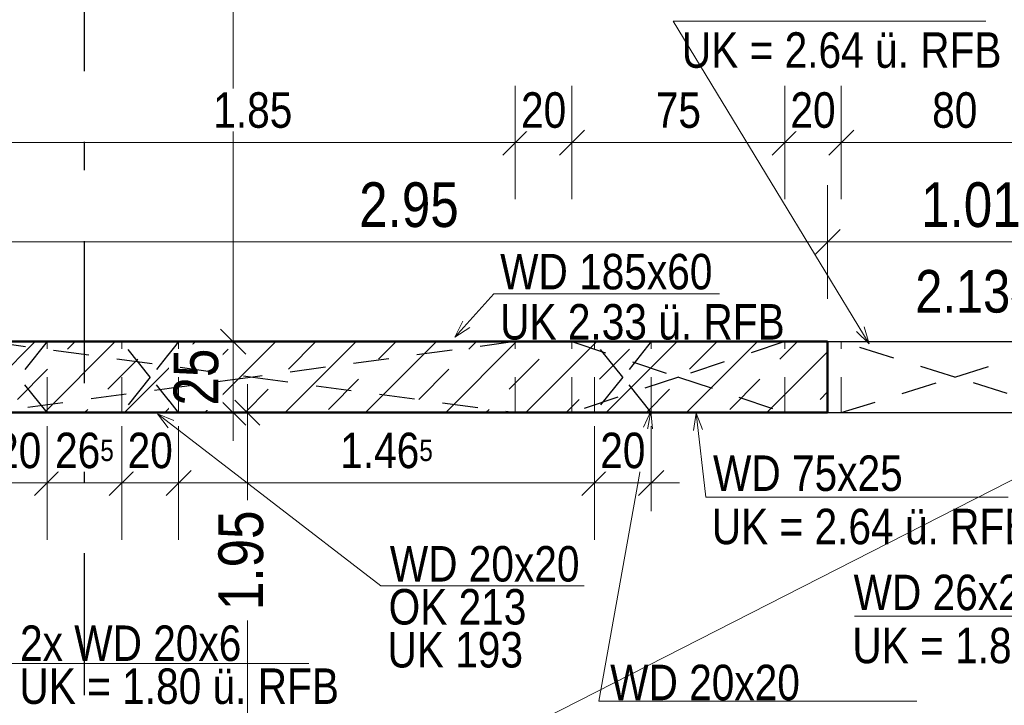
# Model space of a CAD drawing. Header units: millimetres. Extents: x -13 to 146, y -13 to 60.
# Tile 42 of 170: x 5.95 to 9.42, y 21.27 to 23.68. Entities that reach past the tile are written whole.
import ezdxf

# ---------------------------------------------------------------- set-up
doc = ezdxf.new("R2010")
doc.units = ezdxf.units.MM
doc.linetypes.add('DASHDOTX2', pattern=[2, 1, -0.5, 0, -0.5])
doc.linetypes.add('HIDDEN', pattern=[0.375, 0.25, -0.125])
for name, color, linetype, lineweight in [('Achsen', 7, 'Continuous', 20), ('Schraffuren', 7, 'Continuous', 20), ('Texte', 7, 'Continuous', 20), ('WPG_DD Elt', 7, 'Continuous', 20), ('WPG_Lüftung Durchbrüche', 7, 'Continuous', 20)]:
    doc.layers.add(name, color=color, linetype=linetype, lineweight=lineweight)
doc.styles.add('Arial Narrow', font='ARIALN.TTF')
doc.dimstyles.new('Arch_Strakon_dimstyle', dxfattribs={"dimtxt": 11.25, "dimasz": 1, "dimexe": 1.25, "dimexo": 0.0625, "dimgap": 1, "dimtad": 0, "dimdec": 5, "dimzin": 12, "dimdsep": 46, "dimtxsty": 'Arial Narrow', "dimblk": 'Arrowhead_Tick', "dimsah": 1, "dimcen": 0, "dimse1": 1, "dimse2": 1, "dimclrd": 6, "dimclrt": 3, "dimazin": 0, "dimtfac": 1, "dimtdec": 4, "dimtmove": 0, "dimatfit": 3, "dimldrblk": 'NONE', "dimfxl": 1, "dimtvp": 1, "dimtolj": 1, "dimtzin": 0, "dimlwd": 13, "dimarcsym": 2})

# ---------------------------------------------------------------- blocks, each defined once
blk = doc.blocks.new('Arrowhead_Tick')
at = {"color": 0, "linetype": 'Continuous', "lineweight": -2}
for p, q in [((0, 20), (0, -10)), ((-1, 0), (0, 0)), ((10, 0), (0, 0))]:
    blk.add_line(p, q, dxfattribs=at)
at = {"color": 2, "linetype": 'Continuous', "lineweight": 35}
blk.add_line((4.42, 4.42), (-4.42, -4.42), dxfattribs=at)
blk = doc.blocks.new('*D125')
at = {"layer": 'Achsen', "color": 6, "linetype": 'Continuous', "lineweight": 13}
blk.add_line((4.9171, 20.448), (4.9171, 22.4597), dxfattribs=at)
at = {"layer": 'Defpoints', "color": 0}
for p in [(4.9171, 22.4697), (5.4742, 22.4697), (26.2851, 20.438)]:
    blk.add_point(p, dxfattribs=at)
at = {"layer": 'Achsen', "color": 6, "lineweight": 13, "xscale": 0.01, "yscale": 0.01, "zscale": 0.01}
for p, rotation in [((4.9171, 22.4697), 89.99999999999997), ((4.9171, 20.438), 270)]:
    blk.add_blockref('Arrowhead_Tick', p, dxfattribs=dict(at, rotation=rotation))
at = {"layer": 'Achsen', "color": 2, "lineweight": 35, "insert": (4.7867, 21.4538), "char_height": 0.1575, "attachment_point": 5, "rotation": 90, "style": 'Arial Narrow', "bg_fill": 3, "box_fill_scale": 1.1, "bg_fill_color": 256, "bg_fill_true_color": 13158600, "bg_fill_transparency": 0}
blk.add_mtext('\\A1;2.03', dxfattribs=at)
blk = doc.blocks.new('_None')
blk = doc.blocks.new('*D320')
at = {"color": 6, "linetype": 'Continuous', "lineweight": 13}
blk.add_line((5.8541, 22.8996), (8.7846, 22.8996), dxfattribs=at)
at = {"layer": 'Defpoints', "color": 0}
for p in [(8.7946, 22.8996), (5.8441, 22.5481), (8.7946, 22.5481)]:
    blk.add_point(p, dxfattribs=at)
at = {"color": 6, "lineweight": 13, "xscale": 0.01, "yscale": 0.01, "zscale": 0.01}
blk.add_blockref('Arrowhead_Tick', (8.7946, 22.8996), dxfattribs=at)
at = {"color": 6, "lineweight": 13, "xscale": 0.01, "yscale": 0.01, "zscale": 0.01, "rotation": 180}
blk.add_blockref('Arrowhead_Tick', (5.8441, 22.8996), dxfattribs=at)
at = {"color": 2, "lineweight": 35, "insert": (7.3194, 23.03), "char_height": 0.1575, "attachment_point": 5, "style": 'Arial Narrow', "bg_fill": 3, "box_fill_scale": 1.1, "bg_fill_color": 256, "bg_fill_true_color": 13158600, "bg_fill_transparency": 0}
blk.add_mtext('\\A1;2.95', dxfattribs=at)
blk = doc.blocks.new('*D322')
at = {"color": 6, "linetype": 'Continuous', "lineweight": 13}
for p, q in [((6.75, 22.2881), (6.75, 21.9895)), ((6.75, 20.3581), (6.75, 21.5651))]:
    blk.add_line(p, q, dxfattribs=at)
at = {"layer": 'Defpoints', "color": 0}
for p in [(5.8441, 22.2981), (6.75, 22.2981), (5.8442, 20.3481)]:
    blk.add_point(p, dxfattribs=at)
at = {"color": 6, "lineweight": 13, "xscale": 0.01, "yscale": 0.01, "zscale": 0.01}
for p, rotation in [((6.75, 22.2981), 90), ((6.75, 20.3481), 270)]:
    blk.add_blockref('Arrowhead_Tick', p, dxfattribs=dict(at, rotation=rotation))
at = {"color": 2, "lineweight": 35, "insert": (6.7278, 21.7773), "char_height": 0.1575, "attachment_point": 5, "rotation": 90, "style": 'Arial Narrow', "bg_fill": 3, "box_fill_scale": 1.1, "bg_fill_color": 256, "bg_fill_true_color": 13158600, "bg_fill_transparency": 0}
blk.add_mtext('\\A1;1.95', dxfattribs=at)
blk = doc.blocks.new('*D323')
at = {"color": 6, "linetype": 'Continuous', "lineweight": 13}
blk.add_line((6.7, 22.3081), (6.7, 22.5381), dxfattribs=at)
at = {"layer": 'Defpoints', "color": 0}
for p in [(5.8441, 22.5481), (6.7, 22.5481), (5.8441, 22.2981)]:
    blk.add_point(p, dxfattribs=at)
at = {"color": 6, "lineweight": 13, "xscale": 0.01, "yscale": 0.01, "zscale": 0.01}
for p, rotation in [((6.7, 22.5481), 90), ((6.7, 22.2981), 270)]:
    blk.add_blockref('Arrowhead_Tick', p, dxfattribs=dict(at, rotation=rotation))
at = {"color": 2, "lineweight": 35, "insert": (6.5696, 22.4231), "char_height": 0.1575, "attachment_point": 5, "rotation": 90, "style": 'Arial Narrow', "bg_fill": 3, "box_fill_scale": 1.1, "bg_fill_color": 256, "bg_fill_true_color": 13158600, "bg_fill_transparency": 0}
blk.add_mtext('\\A1;25', dxfattribs=at)
blk = doc.blocks.new('*D324')
at = {"color": 6, "linetype": 'Continuous', "lineweight": 13}
blk.add_line((6.7, 22.5581), (6.7, 29.3653), dxfattribs=at)
at = {"layer": 'Defpoints', "color": 0}
for p in [(5.8438, 29.3753), (6.7, 29.3753), (5.8441, 22.5481)]:
    blk.add_point(p, dxfattribs=at)
at = {"color": 6, "lineweight": 13, "xscale": 0.01, "yscale": 0.01, "zscale": 0.01}
for p, rotation in [((6.7, 29.3753), 89.99999999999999), ((6.7, 22.5481), 270)]:
    blk.add_blockref('Arrowhead_Tick', p, dxfattribs=dict(at, rotation=rotation))
at = {"color": 2, "lineweight": 35, "insert": (6.5696, 25.9617), "char_height": 0.1575, "attachment_point": 5, "rotation": 90, "style": 'Arial Narrow', "bg_fill": 3, "box_fill_scale": 1.1, "bg_fill_color": 256, "bg_fill_true_color": 13158600, "bg_fill_transparency": 0}
blk.add_mtext('\\A1;6.82{\\A1;\\H.6x;\\S5;}', dxfattribs=at)
blk = doc.blocks.new('*D341')
at = {"color": 6, "linetype": 'Continuous', "lineweight": 13}
blk.add_line((8.8046, 22.8996), (9.7946, 22.8996), dxfattribs=at)
at = {"layer": 'Defpoints', "color": 0}
for p in [(9.8046, 22.8996), (8.7946, 22.5481), (9.8046, 22.5481)]:
    blk.add_point(p, dxfattribs=at)
at = {"color": 6, "lineweight": 13, "xscale": 0.01, "yscale": 0.01, "zscale": 0.01}
blk.add_blockref('Arrowhead_Tick', (9.8046, 22.8996), dxfattribs=at)
at = {"color": 6, "lineweight": 13, "xscale": 0.01, "yscale": 0.01, "zscale": 0.01, "rotation": 180}
blk.add_blockref('Arrowhead_Tick', (8.7946, 22.8996), dxfattribs=at)
at = {"color": 2, "lineweight": 35, "insert": (9.2996, 23.03), "char_height": 0.1575, "attachment_point": 5, "style": 'Arial Narrow', "bg_fill": 3, "box_fill_scale": 1.1, "bg_fill_color": 256, "bg_fill_true_color": 13158600, "bg_fill_transparency": 0}
blk.add_mtext('\\A1;1.01', dxfattribs=at)
blk = doc.blocks.new('*D413')
at = {"layer": 'Achsen', "color": 6, "linetype": 'Continuous', "lineweight": 13}
blk.add_line((7.0256, 19.3668), (11.2216, 19.3668), dxfattribs=at)
at = {"layer": 'Defpoints', "color": 0}
for p in [(7.0156, 25.6511), (11.2316, 25.6511), (11.2316, 19.3668)]:
    blk.add_point(p, dxfattribs=at)
at = {"layer": 'Achsen', "color": 6, "lineweight": 13, "xscale": 0.01, "yscale": 0.01, "zscale": 0.01}
blk.add_blockref('Arrowhead_Tick', (11.2316, 19.3668), dxfattribs=at)
at = {"layer": 'Achsen', "color": 6, "lineweight": 13, "xscale": 0.01, "yscale": 0.01, "zscale": 0.01, "rotation": 180}
blk.add_blockref('Arrowhead_Tick', (7.0156, 19.3668), dxfattribs=at)
blk = doc.blocks.new('*D510')
at = {"layer": 'Defpoints', "color": 0}
for p in [(5.8441, 22.2981), (6.0442, 22.2981), (6.0442, 22.05)]:
    blk.add_point(p, dxfattribs=at)
at = {"layer": 'Texte', "color": 6, "linetype": 'Continuous', "lineweight": 13}
blk.add_line((5.8541, 22.05), (6.0342, 22.05), dxfattribs=at)
at = {"layer": 'Texte', "color": 6, "lineweight": 13, "xscale": 0.01, "yscale": 0.01, "zscale": 0.01}
blk.add_blockref('Arrowhead_Tick', (6.0442, 22.05), dxfattribs=at)
at = {"layer": 'Texte', "color": 6, "lineweight": 13, "xscale": 0.01, "yscale": 0.01, "zscale": 0.01, "rotation": 180}
blk.add_blockref('Arrowhead_Tick', (5.8441, 22.05), dxfattribs=at)
at = {"layer": 'Texte', "color": 3, "lineweight": 35, "insert": (5.9442, 22.1638), "char_height": 0.125, "attachment_point": 5, "style": 'Arial Narrow', "bg_fill": 3, "box_fill_scale": 1.1, "bg_fill_color": 256, "bg_fill_true_color": 13158600, "bg_fill_transparency": 0}
blk.add_mtext('\\A1;20', dxfattribs=at)
blk = doc.blocks.new('*D511')
at = {"layer": 'Defpoints', "color": 0}
for p in [(6.0442, 22.2981), (6.3076, 22.2981), (6.3076, 22.05)]:
    blk.add_point(p, dxfattribs=at)
at = {"layer": 'Texte', "color": 6, "linetype": 'Continuous', "lineweight": 13}
blk.add_line((6.0542, 22.05), (6.2976, 22.05), dxfattribs=at)
at = {"layer": 'Texte', "color": 6, "lineweight": 13, "xscale": 0.01, "yscale": 0.01, "zscale": 0.01}
blk.add_blockref('Arrowhead_Tick', (6.3076, 22.05), dxfattribs=at)
at = {"layer": 'Texte', "color": 6, "lineweight": 13, "xscale": 0.01, "yscale": 0.01, "zscale": 0.01, "rotation": 180}
blk.add_blockref('Arrowhead_Tick', (6.0442, 22.05), dxfattribs=at)
at = {"layer": 'Texte', "color": 3, "lineweight": 35, "insert": (6.1759, 22.1638), "char_height": 0.125, "attachment_point": 5, "style": 'Arial Narrow', "bg_fill": 3, "box_fill_scale": 1.1, "bg_fill_color": 256, "bg_fill_true_color": 13158600, "bg_fill_transparency": 0}
blk.add_mtext('\\A1;26{\\A1;\\H.6x;\\S5;}', dxfattribs=at)
blk = doc.blocks.new('*D512')
at = {"layer": 'Defpoints', "color": 0}
for p in [(6.3076, 22.2981), (6.5076, 22.2981), (6.5076, 22.05)]:
    blk.add_point(p, dxfattribs=at)
at = {"layer": 'Texte', "color": 6, "linetype": 'Continuous', "lineweight": 13}
blk.add_line((6.3176, 22.05), (6.4976, 22.05), dxfattribs=at)
at = {"layer": 'Texte', "color": 6, "lineweight": 13, "xscale": 0.01, "yscale": 0.01, "zscale": 0.01}
blk.add_blockref('Arrowhead_Tick', (6.5076, 22.05), dxfattribs=at)
at = {"layer": 'Texte', "color": 6, "lineweight": 13, "xscale": 0.01, "yscale": 0.01, "zscale": 0.01, "rotation": 180}
blk.add_blockref('Arrowhead_Tick', (6.3076, 22.05), dxfattribs=at)
at = {"layer": 'Texte', "color": 3, "lineweight": 35, "insert": (6.4076, 22.1638), "char_height": 0.125, "attachment_point": 5, "style": 'Arial Narrow', "bg_fill": 3, "box_fill_scale": 1.1, "bg_fill_color": 256, "bg_fill_true_color": 13158600, "bg_fill_transparency": 0}
blk.add_mtext('\\A1;20', dxfattribs=at)
blk = doc.blocks.new('*D513')
at = {"layer": 'Defpoints', "color": 0}
for p in [(6.5076, 22.2981), (7.9731, 22.2981), (7.9731, 22.05)]:
    blk.add_point(p, dxfattribs=at)
at = {"layer": 'Texte', "color": 6, "linetype": 'Continuous', "lineweight": 13}
blk.add_line((6.5176, 22.05), (7.9631, 22.05), dxfattribs=at)
at = {"layer": 'Texte', "color": 6, "lineweight": 13, "xscale": 0.01, "yscale": 0.01, "zscale": 0.01}
blk.add_blockref('Arrowhead_Tick', (7.9731, 22.05), dxfattribs=at)
at = {"layer": 'Texte', "color": 6, "lineweight": 13, "xscale": 0.01, "yscale": 0.01, "zscale": 0.01, "rotation": 180}
blk.add_blockref('Arrowhead_Tick', (6.5076, 22.05), dxfattribs=at)
at = {"layer": 'Texte', "color": 3, "lineweight": 35, "insert": (7.2404, 22.1638), "char_height": 0.125, "attachment_point": 5, "style": 'Arial Narrow', "bg_fill": 3, "box_fill_scale": 1.1, "bg_fill_color": 256, "bg_fill_true_color": 13158600, "bg_fill_transparency": 0}
blk.add_mtext('\\A1;1.46{\\A1;\\H.6x;\\S5;}', dxfattribs=at)
blk = doc.blocks.new('*D514')
at = {"layer": 'Defpoints', "color": 0}
for p in [(7.9731, 22.2981), (8.1731, 22.2981), (8.1731, 22.05)]:
    blk.add_point(p, dxfattribs=at)
at = {"layer": 'Texte', "color": 6, "linetype": 'Continuous', "lineweight": 13}
blk.add_line((7.9831, 22.05), (8.1631, 22.05), dxfattribs=at)
at = {"layer": 'Texte', "color": 6, "lineweight": 13, "xscale": 0.01, "yscale": 0.01, "zscale": 0.01}
blk.add_blockref('Arrowhead_Tick', (8.1731, 22.05), dxfattribs=at)
at = {"layer": 'Texte', "color": 6, "lineweight": 13, "xscale": 0.01, "yscale": 0.01, "zscale": 0.01, "rotation": 180}
blk.add_blockref('Arrowhead_Tick', (7.9731, 22.05), dxfattribs=at)
at = {"layer": 'Texte', "color": 3, "lineweight": 35, "insert": (8.0731, 22.1638), "char_height": 0.125, "attachment_point": 5, "style": 'Arial Narrow', "bg_fill": 3, "box_fill_scale": 1.1, "bg_fill_color": 256, "bg_fill_true_color": 13158600, "bg_fill_transparency": 0}
blk.add_mtext('\\A1;20', dxfattribs=at)
blk = doc.blocks.new('*D515')
at = {"layer": 'Defpoints', "color": 0}
for p in [(7.6941, 23.25), (5.8441, 22.5481), (7.6941, 22.5481)]:
    blk.add_point(p, dxfattribs=at)
at = {"layer": 'Texte', "color": 6, "linetype": 'Continuous', "lineweight": 13}
blk.add_line((5.8541, 23.25), (7.6841, 23.25), dxfattribs=at)
at = {"layer": 'Texte', "color": 6, "lineweight": 13, "xscale": 0.01, "yscale": 0.01, "zscale": 0.01}
blk.add_blockref('Arrowhead_Tick', (7.6941, 23.25), dxfattribs=at)
at = {"layer": 'Texte', "color": 6, "lineweight": 13, "xscale": 0.01, "yscale": 0.01, "zscale": 0.01, "rotation": 180}
blk.add_blockref('Arrowhead_Tick', (5.8441, 23.25), dxfattribs=at)
at = {"layer": 'Texte', "color": 3, "lineweight": 35, "insert": (6.7691, 23.3638), "char_height": 0.125, "attachment_point": 5, "style": 'Arial Narrow', "bg_fill": 3, "box_fill_scale": 1.1, "bg_fill_color": 256, "bg_fill_true_color": 13158600, "bg_fill_transparency": 0}
blk.add_mtext('\\A1;1.85', dxfattribs=at)
blk = doc.blocks.new('*D516')
at = {"layer": 'Defpoints', "color": 0}
for p in [(7.8938, 23.25), (7.6941, 22.5481), (7.8938, 22.5481)]:
    blk.add_point(p, dxfattribs=at)
at = {"layer": 'Texte', "color": 6, "linetype": 'Continuous', "lineweight": 13}
blk.add_line((7.7041, 23.25), (7.8838, 23.25), dxfattribs=at)
at = {"layer": 'Texte', "color": 6, "lineweight": 13, "xscale": 0.01, "yscale": 0.01, "zscale": 0.01}
blk.add_blockref('Arrowhead_Tick', (7.8938, 23.25), dxfattribs=at)
at = {"layer": 'Texte', "color": 6, "lineweight": 13, "xscale": 0.01, "yscale": 0.01, "zscale": 0.01, "rotation": 180}
blk.add_blockref('Arrowhead_Tick', (7.6941, 23.25), dxfattribs=at)
at = {"layer": 'Texte', "color": 3, "lineweight": 35, "insert": (7.794, 23.3638), "char_height": 0.125, "attachment_point": 5, "style": 'Arial Narrow', "bg_fill": 3, "box_fill_scale": 1.1, "bg_fill_color": 256, "bg_fill_true_color": 13158600, "bg_fill_transparency": 0}
blk.add_mtext('\\A1;20', dxfattribs=at)
blk = doc.blocks.new('*D517')
at = {"layer": 'Defpoints', "color": 0}
for p in [(8.6438, 23.25), (7.8938, 22.5481), (8.6438, 22.5481)]:
    blk.add_point(p, dxfattribs=at)
at = {"layer": 'Texte', "color": 6, "linetype": 'Continuous', "lineweight": 13}
blk.add_line((7.9038, 23.25), (8.6338, 23.25), dxfattribs=at)
at = {"layer": 'Texte', "color": 6, "lineweight": 13, "xscale": 0.01, "yscale": 0.01, "zscale": 0.01}
blk.add_blockref('Arrowhead_Tick', (8.6438, 23.25), dxfattribs=at)
at = {"layer": 'Texte', "color": 6, "lineweight": 13, "xscale": 0.01, "yscale": 0.01, "zscale": 0.01, "rotation": 180}
blk.add_blockref('Arrowhead_Tick', (7.8938, 23.25), dxfattribs=at)
at = {"layer": 'Texte', "color": 3, "lineweight": 35, "insert": (8.2688, 23.3636), "char_height": 0.125, "attachment_point": 5, "style": 'Arial Narrow', "bg_fill": 3, "box_fill_scale": 1.1, "bg_fill_color": 256, "bg_fill_true_color": 13158600, "bg_fill_transparency": 0}
blk.add_mtext('\\A1;75', dxfattribs=at)
blk = doc.blocks.new('*D518')
at = {"layer": 'Defpoints', "color": 0}
for p in [(8.8428, 23.25), (8.6438, 22.5481), (8.8428, 22.5481)]:
    blk.add_point(p, dxfattribs=at)
at = {"layer": 'Texte', "color": 6, "linetype": 'Continuous', "lineweight": 13}
blk.add_line((8.6538, 23.25), (8.8328, 23.25), dxfattribs=at)
at = {"layer": 'Texte', "color": 6, "lineweight": 13, "xscale": 0.01, "yscale": 0.01, "zscale": 0.01}
blk.add_blockref('Arrowhead_Tick', (8.8428, 23.25), dxfattribs=at)
at = {"layer": 'Texte', "color": 6, "lineweight": 13, "xscale": 0.01, "yscale": 0.01, "zscale": 0.01, "rotation": 180}
blk.add_blockref('Arrowhead_Tick', (8.6438, 23.25), dxfattribs=at)
at = {"layer": 'Texte', "color": 3, "lineweight": 35, "insert": (8.7433, 23.3638), "char_height": 0.125, "attachment_point": 5, "style": 'Arial Narrow', "bg_fill": 3, "box_fill_scale": 1.1, "bg_fill_color": 256, "bg_fill_true_color": 13158600, "bg_fill_transparency": 0}
blk.add_mtext('\\A1;20', dxfattribs=at)
blk = doc.blocks.new('*D519')
at = {"layer": 'Defpoints', "color": 0}
for p in [(9.6428, 23.25), (8.8428, 22.5481), (9.6428, 22.5481)]:
    blk.add_point(p, dxfattribs=at)
at = {"layer": 'Texte', "color": 6, "linetype": 'Continuous', "lineweight": 13}
blk.add_line((8.8528, 23.25), (9.6328, 23.25), dxfattribs=at)
at = {"layer": 'Texte', "color": 6, "lineweight": 13, "xscale": 0.01, "yscale": 0.01, "zscale": 0.01}
blk.add_blockref('Arrowhead_Tick', (9.6428, 23.25), dxfattribs=at)
at = {"layer": 'Texte', "color": 6, "lineweight": 13, "xscale": 0.01, "yscale": 0.01, "zscale": 0.01, "rotation": 180}
blk.add_blockref('Arrowhead_Tick', (8.8428, 23.25), dxfattribs=at)
at = {"layer": 'Texte', "color": 3, "lineweight": 35, "insert": (9.2428, 23.3638), "char_height": 0.125, "attachment_point": 5, "style": 'Arial Narrow', "bg_fill": 3, "box_fill_scale": 1.1, "bg_fill_color": 256, "bg_fill_true_color": 13158600, "bg_fill_transparency": 0}
blk.add_mtext('\\A1;80', dxfattribs=at)

msp = doc.modelspace()

# ---------------------------------------------------------------- hatches: boundary and pattern name
at = {"layer": 'Schraffuren', "lineweight": 13}
h = msp.add_hatch(dxfattribs=at)
h.set_pattern_fill('bB', color=6, scale=0.01, angle=45, style=0, pattern_type=2)
h.set_pattern_definition([(45, (0, 0), (-0.1414214, 0.1414214), [0.15, -0.1]), (45, (-0.07071, 0.07071), (-0.1414214, 0.1414214), [])])
h.paths.add_polyline_path([(8.794608, 22.54809), (8.794608, 22.29809), (5.844143, 22.29809), (5.844131, 22.54809)])

# ---------------------------------------------------------------- linework, layer by layer
at = {"color": 5, "linetype": 'Continuous', "lineweight": 18}
for p, q in [((5.594235, 20.09809), (24.289236, 29.62533)), ((9.351787, 23.678019), (8.251082, 23.678019)), ((8.251082, 23.678019), (8.940914, 22.540859)), ((7.617966, 22.717133), (7.481558, 22.564522)), ((7.617966, 22.717133), (8.414261, 22.717133)), ((7.481558, 22.564522), (7.509557, 22.619971)), ((7.53353, 22.598543), (7.481558, 22.564522)), ((8.92354, 22.600497), (8.940914, 22.540859)), ((8.940914, 22.540859), (8.896049, 22.58382)), ((7.219875, 21.687813), (6.433174, 22.293569)), ((6.470905, 22.244225), (6.433174, 22.293569)), ((6.433174, 22.293569), (6.490522, 22.269702)), ((7.988285, 21.280947), (8.171966, 22.302719)), ((8.145527, 22.24651), (8.171966, 22.302719)), ((8.171966, 22.302719), (8.177174, 22.240821)), ((8.32223, 22.234398), (8.33135, 22.295841)), ((8.365308, 22.000405), (8.33135, 22.295841)), ((8.33135, 22.295841), (8.354173, 22.238069)), ((9.431594, 22.000405), (8.365308, 22.000405)), ((7.937433, 21.687813), (7.219875, 21.687813)), ((6.966735, 21.413985), (5.898548, 21.413985)), ((9.108816, 21.280947), (7.988285, 21.280947))]:
    msp.add_line(p, q, dxfattribs=at)
at = {"layer": 'Achsen', "color": 3, "linetype": 'DASHDOTX2', "lineweight": 25, "ltscale": 0.5}
msp.add_line((6.174631, 39.402162), (6.174631, 12.374124), dxfattribs=at)
at = {"layer": 'WPG_Lüftung Durchbrüche', "color": 5, "linetype": 'Continuous', "lineweight": 18}
msp.add_line((8.889999, 21.580746), (9.952229, 21.580746), dxfattribs=at)

# ---------------------------------------------------------------- texts
at = {"layer": 'WPG_Lüftung Durchbrüche', "color": 3, "lineweight": 25, "style": 'Arial Narrow'}
msp.add_text('UK = 2.64 ü. RFB', height=0.125, dxfattribs=at).set_placement((8.281206, 23.51366))

# ---------------------------------------------------------------- next in the draw order: dimensions: what is measured, and where the dimension line sits
at = {"layer": 'Achsen', "lineweight": 35}
dim = msp.add_linear_dim(base=(4.917088, 22.469694), p1=(26.285079, 20.43799), p2=(5.474235, 22.469694), angle=90, text='2.03', dimstyle='Arch_Strakon_dimstyle', override={"dimscale": 0.01, "dimtxt": 15.75, "dimasz": 1, "dimgap": 5, "dimtad": 1, "dimjust": 0, "dimtih": 0, "dimtoh": 0, "dimdec": 5, "dimdsep": 46, "dimtxsty": 'Arial Narrow', "dimclrd": 6, "dimclrt": 2, "dimtix": 1, "dimtofl": 255, "dimtmove": 0, "dimatfit": 2, "dimfxl": 0, "dimfxlon": 0, "dimtvp": 31.746032, "dimtfill": 1, "dimtfillclr": 7, "dimlwd": 13}, dxfattribs=at)
dim.commit()
dim.dimension.update_dxf_attribs({"geometry": '*D125', "text_midpoint": (4.917088, 21.453842), "dimtype": 160})

# ---------------------------------------------------------------- next in the draw order: linework, layer by layer
at = {"layer": 'Achsen', "color": 3, "linetype": 'HIDDEN', "lineweight": 25, "ltscale": 0.5}
for p in [(8.84284, 22.29809), (9.64284, 22.29809)]:
    msp.add_line(p, (9.24284, 22.42309), dxfattribs=at)
at = {"layer": 'Achsen', "color": 3, "linetype": 'Continuous', "lineweight": 25}
msp.add_line((8.794608, 22.29809), (9.804608, 22.29809), dxfattribs=at)

# ---------------------------------------------------------------- next in the draw order: texts
at = {"layer": 'WPG_DD Elt', "color": 14, "lineweight": 25, "style": 'Arial Narrow'}
for p in [(7.177202, 21.639407), (7.177202, 21.487978)]:
    msp.add_text('^I', height=0.125, dxfattribs=at).set_placement(p)
at = {"layer": 'WPG_Lüftung Durchbrüche', "color": 3, "lineweight": 25, "style": 'Arial Narrow'}
for s, p in [('WD 75x25', (8.390969, 22.021931)), ('UK = 2.64 ü. RFB', (8.386581, 21.83401)), ('WD 20x20', (7.252048, 21.702451)), ('WD 26x20', (8.886375, 21.601574)), ('OK 213', (7.247661, 21.550911)), ('UK 193', (7.243888, 21.399451)), ('UK = 1.86 ü. RFB', (8.881987, 21.41446)), ('WD 20x20', (8.028635, 21.284094))]:
    msp.add_text(s, height=0.125, dxfattribs=at).set_placement(p)

# ---------------------------------------------------------------- next in the draw order: dimensions: what is measured, and where the dimension line sits
at = {"lineweight": 35}
dim = msp.add_linear_dim(base=(8.794608, 22.89956), p1=(5.844131, 22.54809), p2=(8.794608, 22.54809), text='2.95', dimstyle='Arch_Strakon_dimstyle', override={"dimscale": 0.01, "dimtxt": 15.75, "dimasz": 1, "dimgap": 5, "dimtad": 1, "dimjust": 0, "dimtih": 0, "dimtoh": 0, "dimdec": 5, "dimdsep": 46, "dimtxsty": 'Arial Narrow', "dimclrd": 6, "dimclrt": 2, "dimtix": 1, "dimtofl": 255, "dimtmove": 0, "dimatfit": 2, "dimfxl": 0, "dimfxlon": 0, "dimtvp": 31.746032, "dimtfill": 1, "dimtfillclr": 7, "dimlwd": 13}, dxfattribs=at)
dim.commit()
dim.dimension.update_dxf_attribs({"geometry": '*D320', "text_midpoint": (7.31937, 22.89956), "dimtype": 160})
dim = msp.add_linear_dim(base=(6.75, 22.29809), p1=(5.844235, 20.34809), p2=(5.844143, 22.29809), angle=90, text='1.95', dimstyle='Arch_Strakon_dimstyle', override={"dimscale": 0.01, "dimtxt": 15.75, "dimasz": 1, "dimgap": 5, "dimtad": 0, "dimjust": 0, "dimtih": 0, "dimtoh": 0, "dimdec": 5, "dimdsep": 46, "dimtxsty": 'Arial Narrow', "dimclrd": 6, "dimclrt": 2, "dimtix": 0, "dimtofl": 255, "dimtmove": 2, "dimatfit": 2, "dimfxl": 0, "dimfxlon": 0, "dimtvp": 31.746032, "dimtfill": 1, "dimtfillclr": 7, "dimlwd": 13}, dxfattribs=at)
dim.commit()
dim.dimension.update_dxf_attribs({"geometry": '*D322', "text_midpoint": (6.72776, 21.777317), "dimtype": 160})

# ---------------------------------------------------------------- next in the draw order: texts
at = {"layer": 'WPG_DD Elt', "color": 3, "lineweight": 25, "style": 'Arial Narrow'}
for s, p in [('2x WD 20x6', (5.948922, 21.422479)), ('UK = 1.80 ü. RFB', (5.946641, 21.270969))]:
    msp.add_text(s, height=0.125, dxfattribs=at).set_placement(p)

# ---------------------------------------------------------------- next in the draw order: dimensions: what is measured, and where the dimension line sits
at = {"lineweight": 35}
dim = msp.add_linear_dim(base=(9.804608, 22.89956), p1=(8.794608, 22.54809), p2=(9.804608, 22.54809), text='1.01', dimstyle='Arch_Strakon_dimstyle', override={"dimscale": 0.01, "dimtxt": 15.75, "dimasz": 1, "dimgap": 5, "dimtad": 1, "dimjust": 0, "dimtih": 0, "dimtoh": 0, "dimdec": 5, "dimdsep": 46, "dimtxsty": 'Arial Narrow', "dimclrd": 6, "dimclrt": 2, "dimtix": 1, "dimtofl": 255, "dimtmove": 0, "dimatfit": 2, "dimfxl": 0, "dimfxlon": 0, "dimtvp": 31.746032, "dimtfill": 1, "dimtfillclr": 7, "dimlwd": 13}, dxfattribs=at)
dim.commit()
dim.dimension.update_dxf_attribs({"geometry": '*D341', "text_midpoint": (9.299608, 22.89956), "dimtype": 160})
dim = msp.add_linear_dim(base=(6.7, 22.54809), p1=(5.844143, 22.29809), p2=(5.844131, 22.54809), angle=90, text='25', dimstyle='Arch_Strakon_dimstyle', override={"dimscale": 0.01, "dimtxt": 15.75, "dimasz": 1, "dimgap": 5, "dimtad": 1, "dimjust": 0, "dimtih": 0, "dimtoh": 0, "dimdec": 5, "dimdsep": 46, "dimtxsty": 'Arial Narrow', "dimclrd": 6, "dimclrt": 2, "dimtix": 1, "dimtofl": 255, "dimtmove": 0, "dimatfit": 2, "dimfxl": 0, "dimfxlon": 0, "dimtvp": 31.746032, "dimtfill": 1, "dimtfillclr": 7, "dimlwd": 13}, dxfattribs=at)
dim.commit()
dim.dimension.update_dxf_attribs({"geometry": '*D323', "text_midpoint": (6.7, 22.42309), "dimtype": 160})

# ---------------------------------------------------------------- next in the draw order: texts
at = {"color": 2, "lineweight": 35, "insert": (9.299608, 22.72456), "char_height": 0.15, "attachment_point": 5, "line_spacing_factor": 0.9, "style": 'Arial Narrow'}
msp.add_mtext('2.13{\\A1;\\H.6x;\\S5;}', dxfattribs=at)

# ---------------------------------------------------------------- next in the draw order: dimensions: what is measured, and where the dimension line sits
at = {"lineweight": 35}
dim = msp.add_linear_dim(base=(6.7, 29.37533), p1=(5.844131, 22.54809), p2=(5.843808, 29.37533), angle=90, text='6.82{\\A1;\\H.6x;\\S5;}', dimstyle='Arch_Strakon_dimstyle', override={"dimscale": 0.01, "dimtxt": 15.75, "dimasz": 1, "dimgap": 5, "dimtad": 1, "dimjust": 0, "dimtih": 0, "dimtoh": 0, "dimdec": 5, "dimdsep": 46, "dimtxsty": 'Arial Narrow', "dimclrd": 6, "dimclrt": 2, "dimtix": 1, "dimtofl": 255, "dimtmove": 0, "dimatfit": 2, "dimfxl": 0, "dimfxlon": 0, "dimtvp": 31.746032, "dimtfill": 1, "dimtfillclr": 7, "dimlwd": 13}, dxfattribs=at)
dim.commit()
dim.dimension.update_dxf_attribs({"geometry": '*D324', "text_midpoint": (6.7, 25.96171), "dimtype": 160})
at = {"layer": 'Texte', "lineweight": 35}
dim = msp.add_linear_dim(base=(6.044235, 22.05), p1=(5.844143, 22.29809), p2=(6.044235, 22.29809), text='20', dimstyle='Arch_Strakon_dimstyle', override={"dimscale": 0.01, "dimtxt": 12.5, "dimasz": 1, "dimgap": 5, "dimtad": 1, "dimjust": 0, "dimtih": 0, "dimtoh": 0, "dimdec": 5, "dimdsep": 46, "dimtxsty": 'Arial Narrow', "dimclrd": 6, "dimclrt": 3, "dimtix": 1, "dimtofl": 255, "dimtmove": 0, "dimatfit": 2, "dimfxl": 0, "dimfxlon": 0, "dimtvp": 40, "dimtfill": 1, "dimtfillclr": 7, "dimlwd": 13}, dxfattribs=at)
dim.commit()
dim.dimension.update_dxf_attribs({"geometry": '*D510', "text_midpoint": (5.944189, 22.05), "dimtype": 160})

# ---------------------------------------------------------------- next in the draw order: dimensions: what is measured, and where the dimension line sits
at = {"layer": 'Achsen', "lineweight": 35}
dim = msp.add_linear_dim(base=(11.231561, 19.366841), p1=(7.015555, 25.651075), p2=(11.231561, 25.651075), text=' ', dimstyle='Arch_Strakon_dimstyle', override={"dimscale": 0.01, "dimtxt": 15, "dimasz": 1, "dimgap": 5, "dimtad": 1, "dimjust": 0, "dimtih": 0, "dimtoh": 0, "dimdec": 5, "dimdsep": 46, "dimtxsty": 'Arial Narrow', "dimclrd": 6, "dimclrt": 2, "dimtix": 1, "dimtofl": 255, "dimtmove": 0, "dimatfit": 2, "dimfxl": 0, "dimfxlon": 0, "dimtvp": 33.333333, "dimtfill": 1, "dimtfillclr": 7, "dimlwd": 13}, dxfattribs=at)
dim.commit()
dim.dimension.update_dxf_attribs({"geometry": '*D413', "text_midpoint": (9.123558, 19.366841), "dimtype": 160})
at = {"layer": 'Texte', "lineweight": 35}
dim = msp.add_linear_dim(base=(6.307637, 22.05), p1=(6.044235, 22.29809), p2=(6.307637, 22.29809), text='26{\\A1;\\H.6x;\\S5;}', dimstyle='Arch_Strakon_dimstyle', override={"dimscale": 0.01, "dimtxt": 12.5, "dimasz": 1, "dimgap": 5, "dimtad": 1, "dimjust": 0, "dimtih": 0, "dimtoh": 0, "dimdec": 5, "dimdsep": 46, "dimtxsty": 'Arial Narrow', "dimclrd": 6, "dimclrt": 3, "dimtix": 1, "dimtofl": 255, "dimtmove": 0, "dimatfit": 2, "dimfxl": 0, "dimfxlon": 0, "dimtvp": 40, "dimtfill": 1, "dimtfillclr": 7, "dimlwd": 13}, dxfattribs=at)
dim.commit()
dim.dimension.update_dxf_attribs({"geometry": '*D511', "text_midpoint": (6.175936, 22.05), "dimtype": 160})

# ---------------------------------------------------------------- next in the draw order: linework, layer by layer
at = {"layer": 'Achsen', "color": 3, "linetype": 'HIDDEN', "lineweight": 25, "ltscale": 0.5}
msp.add_line((6.044235, 22.29809), (5.944235, 22.42309), dxfattribs=at)

# ---------------------------------------------------------------- next in the draw order: dimensions: what is measured, and where the dimension line sits
at = {"layer": 'Texte', "lineweight": 35}
for base, p1, p2, text, picture, middle in [((7.694143, 23.25), (5.844131, 22.54809), (7.694143, 22.54809), '1.85', '*D515', (6.769137, 23.25)), ((6.507637, 22.05), (6.307637, 22.29809), (6.507637, 22.29809), '20', '*D512', (6.407637, 22.05))]:
    dim = msp.add_linear_dim(base=base, p1=p1, p2=p2, text=text, dimstyle='Arch_Strakon_dimstyle', override={"dimscale": 0.01, "dimtxt": 12.5, "dimasz": 1, "dimgap": 5, "dimtad": 1, "dimjust": 0, "dimtih": 0, "dimtoh": 0, "dimdec": 5, "dimdsep": 46, "dimtxsty": 'Arial Narrow', "dimclrd": 6, "dimclrt": 3, "dimtix": 1, "dimtofl": 255, "dimtmove": 0, "dimatfit": 2, "dimfxl": 0, "dimfxlon": 0, "dimtvp": 40, "dimtfill": 1, "dimtfillclr": 7, "dimlwd": 13}, dxfattribs=at)
    dim.commit()
    dim.dimension.update_dxf_attribs({"geometry": picture, "text_midpoint": middle, "dimtype": 160})

# ---------------------------------------------------------------- next in the draw order: linework, layer by layer
at = {"color": 6, "linetype": 'HIDDEN', "lineweight": 13, "ltscale": 0.5}
for p, q in [((6.044235, 22.29809), (6.044235, 22.54809)), ((6.307637, 22.29809), (6.307637, 22.54809))]:
    msp.add_line(p, q, dxfattribs=at)
at = {"layer": 'Achsen', "color": 3, "linetype": 'HIDDEN', "lineweight": 25, "ltscale": 0.5}
for p, q in [((5.844143, 22.54809), (6.769143, 22.42309)), ((6.044235, 22.54809), (5.944235, 22.42309)), ((6.407637, 22.42309), (6.307637, 22.54809)), ((6.507637, 22.54809), (6.407637, 22.42309))]:
    msp.add_line(p, q, dxfattribs=at)

# ---------------------------------------------------------------- next in the draw order: dimensions: what is measured, and where the dimension line sits
at = {"layer": 'Texte', "lineweight": 35}
for base, p1, p2, text, picture, middle in [((7.893839, 23.25), (7.694143, 22.54809), (7.893839, 22.54809), '20', '*D516', (7.793991, 23.25)), ((7.973089, 22.05), (6.507637, 22.29809), (7.973089, 22.29809), '1.46{\\A1;\\H.6x;\\S5;}', '*D513', (7.240363, 22.05))]:
    dim = msp.add_linear_dim(base=base, p1=p1, p2=p2, text=text, dimstyle='Arch_Strakon_dimstyle', override={"dimscale": 0.01, "dimtxt": 12.5, "dimasz": 1, "dimgap": 5, "dimtad": 1, "dimjust": 0, "dimtih": 0, "dimtoh": 0, "dimdec": 5, "dimdsep": 46, "dimtxsty": 'Arial Narrow', "dimclrd": 6, "dimclrt": 3, "dimtix": 1, "dimtofl": 255, "dimtmove": 0, "dimatfit": 2, "dimfxl": 0, "dimfxlon": 0, "dimtvp": 40, "dimtfill": 1, "dimtfillclr": 7, "dimlwd": 13}, dxfattribs=at)
    dim.commit()
    dim.dimension.update_dxf_attribs({"geometry": picture, "text_midpoint": middle, "dimtype": 160})

# ---------------------------------------------------------------- next in the draw order: linework, layer by layer
at = {"color": 6, "linetype": 'HIDDEN', "lineweight": 13, "ltscale": 0.5}
for p, q in [((6.507637, 22.29809), (6.507637, 22.54809)), ((7.694143, 22.29809), (7.694143, 22.54809))]:
    msp.add_line(p, q, dxfattribs=at)
at = {"layer": 'Achsen', "color": 3, "linetype": 'HIDDEN', "lineweight": 25, "ltscale": 0.5}
for p, q in [((7.694143, 22.54809), (6.769143, 22.42309)), ((6.769143, 22.42309), (5.844143, 22.29809)), ((6.407637, 22.42309), (6.307637, 22.29809)), ((6.507637, 22.29809), (6.407637, 22.42309)), ((6.769143, 22.42309), (7.694143, 22.29809))]:
    msp.add_line(p, q, dxfattribs=at)

# ---------------------------------------------------------------- next in the draw order: dimensions: what is measured, and where the dimension line sits
at = {"layer": 'Texte', "lineweight": 35}
for base, p1, p2, text, picture, middle in [((8.643839, 23.25), (7.893839, 22.54809), (8.643839, 22.54809), '75', '*D517', (8.268839, 23.25)), ((8.173089, 22.05), (7.973089, 22.29809), (8.173089, 22.29809), '20', '*D514', (8.073089, 22.05))]:
    dim = msp.add_linear_dim(base=base, p1=p1, p2=p2, text=text, dimstyle='Arch_Strakon_dimstyle', override={"dimscale": 0.01, "dimtxt": 12.5, "dimasz": 1, "dimgap": 5, "dimtad": 1, "dimjust": 0, "dimtih": 0, "dimtoh": 0, "dimdec": 5, "dimdsep": 46, "dimtxsty": 'Arial Narrow', "dimclrd": 6, "dimclrt": 3, "dimtix": 1, "dimtofl": 255, "dimtmove": 0, "dimatfit": 2, "dimfxl": 0, "dimfxlon": 0, "dimtvp": 40, "dimtfill": 1, "dimtfillclr": 7, "dimlwd": 13}, dxfattribs=at)
    dim.commit()
    dim.dimension.update_dxf_attribs({"geometry": picture, "text_midpoint": middle, "dimtype": 160})

# ---------------------------------------------------------------- next in the draw order: linework, layer by layer
at = {"color": 6, "linetype": 'HIDDEN', "lineweight": 13, "ltscale": 0.5}
for p, q in [((7.893839, 22.29809), (7.893839, 22.54809)), ((7.973089, 22.29809), (7.973089, 22.54809)), ((8.173089, 22.29809), (8.173089, 22.54809))]:
    msp.add_line(p, q, dxfattribs=at)
at = {"color": 4, "linetype": 'Continuous', "lineweight": 50}
msp.add_line((5.844143, 22.29809), (8.794608, 22.29809), dxfattribs=at)
at = {"layer": 'Achsen', "color": 3, "linetype": 'HIDDEN', "lineweight": 25, "ltscale": 0.5}
for p, q in [((7.893839, 22.54809), (8.268839, 22.42309)), ((8.073089, 22.42309), (7.973089, 22.54809)), ((8.173089, 22.54809), (8.073089, 22.42309)), ((8.268839, 22.42309), (7.893839, 22.29809)), ((8.073089, 22.42309), (7.973089, 22.29809)), ((8.173089, 22.29809), (8.073089, 22.42309)), ((8.268839, 22.42309), (8.643839, 22.29809))]:
    msp.add_line(p, q, dxfattribs=at)

# ---------------------------------------------------------------- next in the draw order: texts
at = {"layer": 'WPG_Lüftung Durchbrüche', "color": 3, "lineweight": 25, "style": 'Arial Narrow'}
msp.add_text('WD 185x60', height=0.125, dxfattribs=at).set_placement((7.640748, 22.732521))

# ---------------------------------------------------------------- next in the draw order: dimensions: what is measured, and where the dimension line sits
at = {"layer": 'Texte', "lineweight": 35}
dim = msp.add_linear_dim(base=(8.84284, 23.25), p1=(8.643839, 22.54809), p2=(8.84284, 22.54809), text='20', dimstyle='Arch_Strakon_dimstyle', override={"dimscale": 0.01, "dimtxt": 12.5, "dimasz": 1, "dimgap": 5, "dimtad": 1, "dimjust": 0, "dimtih": 0, "dimtoh": 0, "dimdec": 5, "dimdsep": 46, "dimtxsty": 'Arial Narrow', "dimclrd": 6, "dimclrt": 3, "dimtix": 1, "dimtofl": 255, "dimtmove": 0, "dimatfit": 2, "dimfxl": 0, "dimfxlon": 0, "dimtvp": 40, "dimtfill": 1, "dimtfillclr": 7, "dimlwd": 13}, dxfattribs=at)
dim.commit()
dim.dimension.update_dxf_attribs({"geometry": '*D518', "text_midpoint": (8.743339, 23.25), "dimtype": 160})

# ---------------------------------------------------------------- next in the draw order: linework, layer by layer
at = {"color": 6, "linetype": 'HIDDEN', "lineweight": 13, "ltscale": 0.5}
msp.add_line((8.643839, 22.29809), (8.643839, 22.54809), dxfattribs=at)
at = {"layer": 'Achsen', "color": 3, "linetype": 'HIDDEN', "lineweight": 25, "ltscale": 0.5}
msp.add_line((8.643839, 22.54809), (8.268839, 22.42309), dxfattribs=at)

# ---------------------------------------------------------------- next in the draw order: dimensions: what is measured, and where the dimension line sits
at = {"layer": 'Texte', "lineweight": 35}
dim = msp.add_linear_dim(base=(9.64284, 23.25), p1=(8.84284, 22.54809), p2=(9.64284, 22.54809), text='80', dimstyle='Arch_Strakon_dimstyle', override={"dimscale": 0.01, "dimtxt": 12.5, "dimasz": 1, "dimgap": 5, "dimtad": 1, "dimjust": 0, "dimtih": 0, "dimtoh": 0, "dimdec": 5, "dimdsep": 46, "dimtxsty": 'Arial Narrow', "dimclrd": 6, "dimclrt": 3, "dimtix": 1, "dimtofl": 255, "dimtmove": 0, "dimatfit": 2, "dimfxl": 0, "dimfxlon": 0, "dimtvp": 40, "dimtfill": 1, "dimtfillclr": 7, "dimlwd": 13}, dxfattribs=at)
dim.commit()
dim.dimension.update_dxf_attribs({"geometry": '*D519', "text_midpoint": (9.24284, 23.25), "dimtype": 160})

# ---------------------------------------------------------------- next in the draw order: linework, layer by layer
at = {"color": 4, "linetype": 'Continuous', "lineweight": 50}
for p in [(5.844131, 22.54809), (8.794608, 22.29809)]:
    msp.add_line(p, (8.794608, 22.54809), dxfattribs=at)
at = {"color": 6, "linetype": 'HIDDEN', "lineweight": 13, "ltscale": 0.5}
msp.add_line((8.84284, 22.29809), (8.84284, 22.54809), dxfattribs=at)
at = {"layer": 'Achsen', "color": 3, "linetype": 'Continuous', "lineweight": 25}
msp.add_line((8.794608, 22.54809), (9.804608, 22.54809), dxfattribs=at)
at = {"layer": 'Achsen', "color": 3, "linetype": 'HIDDEN', "lineweight": 25, "ltscale": 0.5}
for q in [(8.84284, 22.54809), (9.64284, 22.54809)]:
    msp.add_line((9.24284, 22.42309), q, dxfattribs=at)

# ---------------------------------------------------------------- next in the draw order: texts
at = {"layer": 'WPG_Lüftung Durchbrüche', "color": 3, "lineweight": 25, "style": 'Arial Narrow'}
msp.add_text('UK 2.33 ü. RFB', height=0.125, dxfattribs=at).set_placement((7.640748, 22.555566))

doc.saveas('drawing.dxf')
